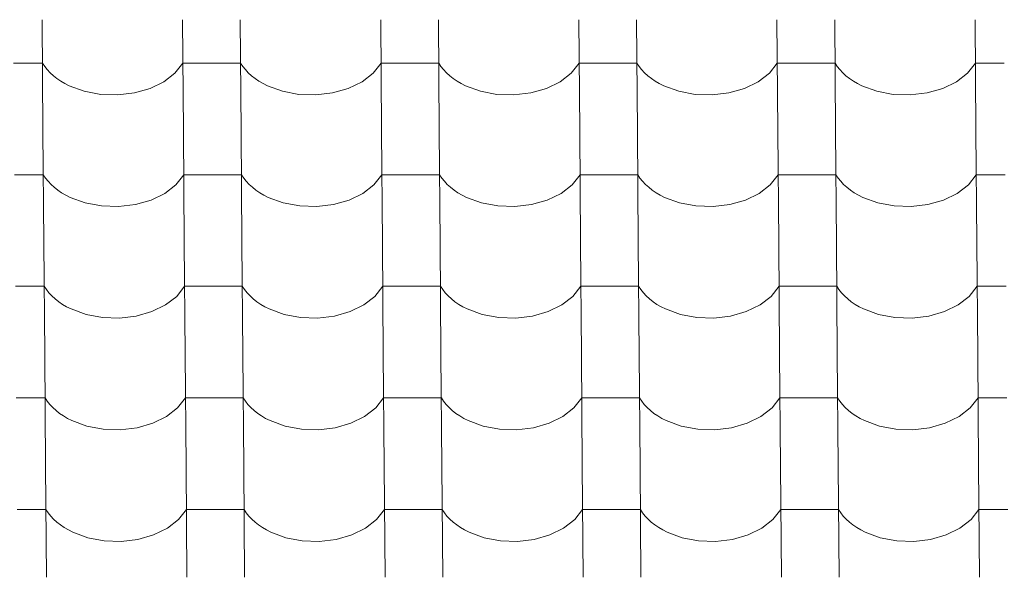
# Model space of a CAD drawing. Header units: millimetres. Extents: x -27785 to 104762, y -947 to 11132.
# Tile 115 of 146: x -5530 to -4710, y 8527 to 8991. Entities that reach past the tile are written whole.
import ezdxf

# ---------------------------------------------------------------- set-up
doc = ezdxf.new("R2010")
doc.units = ezdxf.units.MM
doc.header["$MEASUREMENT"] = 0
doc.layers.add('POHLED JIŽNÍ_1_Bourané_Výplně - Povrchové', color=7, linetype='Continuous')
doc.layers.add('POHLED JIŽNÍ_1_Konstrukce - nosné', color=7, linetype='Continuous')

# ---------------------------------------------------------------- blocks, each defined once
blk = doc.blocks.new('*X2', base_point=(-29303.7, -27473.93))
at = {"layer": 'POHLED JIŽNÍ_1_Bourané_Výplně - Povrchové', "color": 7, "linetype": 'Continuous', "lineweight": 13}
for p, q in [((-5511.25, 8991.3), (-5510.53, 8898.62)), ((-5394.29, 8991.3), (-5393.57, 8898.62)), ((-5346.25, 8991.3), (-5345.53, 8898.62)), ((-5229.29, 8991.3), (-5228.57, 8898.62)), ((-5181.26, 8991.3), (-5180.54, 8898.62)), ((-5064.29, 8991.3), (-5063.57, 8898.62)), ((-5016.26, 8991.3), (-5015.54, 8898.62)), ((-4899.3, 8991.3), (-4898.58, 8898.62)), ((-4851.26, 8991.3), (-4850.54, 8898.62)), ((-4734.3, 8991.3), (-4733.58, 8898.62)), ((-5510.97, 8955.14), (-5534.98, 8955.14)), ((-5510.97, 8955.14), (-5509.12, 8952.35)), ((-5400.61, 8946.75), (-5394.01, 8955.14)), ((-5369.99, 8955.14), (-5394.01, 8955.14)), ((-5345.97, 8955.14), (-5369.99, 8955.14)), ((-5345.97, 8955.14), (-5344.13, 8952.35)), ((-5235.61, 8946.75), (-5229.01, 8955.14)), ((-5204.99, 8955.14), (-5229.01, 8955.14)), ((-5180.98, 8955.14), (-5204.99, 8955.14)), ((-5180.98, 8955.14), (-5179.13, 8952.35)), ((-5070.62, 8946.75), (-5064.01, 8955.14)), ((-5040, 8955.14), (-5064.01, 8955.14)), ((-5015.98, 8955.14), (-5040, 8955.14)), ((-5015.98, 8955.14), (-5014.13, 8952.35)), ((-4905.62, 8946.75), (-4899.02, 8955.14)), ((-4875, 8955.14), (-4899.02, 8955.14)), ((-4850.98, 8955.14), (-4875, 8955.14)), ((-4850.98, 8955.14), (-4849.14, 8952.35)), ((-4740.62, 8946.75), (-4734.02, 8955.14)), ((-4710, 8955.14), (-4734.02, 8955.14)), ((-5509.12, 8952.35), (-5506.98, 8949.65)), ((-5506.98, 8949.65), (-5504.55, 8947.06)), ((-5504.55, 8947.06), (-5501.85, 8944.6)), ((-5409.86, 8939.58), (-5400.61, 8946.75)), ((-5344.13, 8952.35), (-5341.98, 8949.65)), ((-5341.98, 8949.65), (-5339.56, 8947.06)), ((-5339.56, 8947.06), (-5336.86, 8944.6)), ((-5244.87, 8939.58), (-5235.61, 8946.75)), ((-5179.13, 8952.35), (-5176.99, 8949.65)), ((-5176.99, 8949.65), (-5174.56, 8947.06)), ((-5174.56, 8947.06), (-5171.86, 8944.6)), ((-5079.87, 8939.58), (-5070.62, 8946.75)), ((-5014.13, 8952.35), (-5011.99, 8949.65)), ((-5011.99, 8949.65), (-5009.56, 8947.06)), ((-5009.56, 8947.06), (-5006.86, 8944.6)), ((-4914.87, 8939.58), (-4905.62, 8946.75)), ((-4849.14, 8952.35), (-4847, 8949.65)), ((-4847, 8949.65), (-4844.57, 8947.06)), ((-4844.57, 8947.06), (-4841.87, 8944.6)), ((-4749.88, 8939.58), (-4740.62, 8946.75)), ((-5501.85, 8944.6), (-5498.89, 8942.27)), ((-5498.89, 8942.27), (-5495.69, 8940.09)), ((-5495.69, 8940.09), (-5492.26, 8938.07)), ((-5492.26, 8938.07), (-5488.63, 8936.23)), ((-5421.3, 8933.99), (-5409.86, 8939.58)), ((-5336.86, 8944.6), (-5333.9, 8942.27)), ((-5333.9, 8942.27), (-5330.7, 8940.09)), ((-5330.7, 8940.09), (-5327.27, 8938.07)), ((-5327.27, 8938.07), (-5323.63, 8936.23)), ((-5256.3, 8933.99), (-5244.87, 8939.58)), ((-5171.86, 8944.6), (-5168.9, 8942.27)), ((-5168.9, 8942.27), (-5165.7, 8940.09)), ((-5165.7, 8940.09), (-5162.27, 8938.07)), ((-5162.27, 8938.07), (-5158.64, 8936.23)), ((-5091.3, 8933.99), (-5079.87, 8939.58)), ((-5006.86, 8944.6), (-5003.9, 8942.27)), ((-5003.9, 8942.27), (-5000.7, 8940.09)), ((-5000.7, 8940.09), (-4997.28, 8938.07)), ((-4997.28, 8938.07), (-4993.64, 8936.23)), ((-4926.31, 8933.99), (-4914.87, 8939.58)), ((-4841.87, 8944.6), (-4838.91, 8942.27)), ((-4838.91, 8942.27), (-4835.71, 8940.09)), ((-4835.71, 8940.09), (-4832.28, 8938.07)), ((-4832.28, 8938.07), (-4828.64, 8936.23)), ((-4761.31, 8933.99), (-4749.88, 8939.58)), ((-5488.63, 8936.23), (-5476.15, 8931.65)), ((-5476.15, 8931.65), (-5462.47, 8929.07)), ((-5462.47, 8929.07), (-5448.29, 8928.6)), ((-5448.29, 8928.6), (-5434.33, 8930.27)), ((-5434.33, 8930.27), (-5421.3, 8933.99)), ((-5323.63, 8936.23), (-5311.15, 8931.65)), ((-5311.15, 8931.65), (-5297.47, 8929.07)), ((-5297.47, 8929.07), (-5283.29, 8928.6)), ((-5283.29, 8928.6), (-5269.33, 8930.27)), ((-5269.33, 8930.27), (-5256.3, 8933.99)), ((-5158.64, 8936.23), (-5146.16, 8931.65)), ((-5146.16, 8931.65), (-5132.48, 8929.07)), ((-5132.48, 8929.07), (-5118.3, 8928.6)), ((-5118.3, 8928.6), (-5104.33, 8930.27)), ((-5104.33, 8930.27), (-5091.3, 8933.99)), ((-4993.64, 8936.23), (-4981.16, 8931.65)), ((-4981.16, 8931.65), (-4967.48, 8929.07)), ((-4967.48, 8929.07), (-4953.3, 8928.6)), ((-4953.3, 8928.6), (-4939.34, 8930.27)), ((-4939.34, 8930.27), (-4926.31, 8933.99)), ((-4828.64, 8936.23), (-4816.16, 8931.65)), ((-4816.16, 8931.65), (-4802.49, 8929.07)), ((-4802.49, 8929.07), (-4788.3, 8928.6)), ((-4788.3, 8928.6), (-4774.34, 8930.27)), ((-4774.34, 8930.27), (-4761.31, 8933.99)), ((-5510.52, 8898.29), (-5509.8, 8805.61)), ((-5393.56, 8898.29), (-5392.84, 8805.61)), ((-5345.53, 8898.29), (-5344.81, 8805.61)), ((-5228.57, 8898.29), (-5227.85, 8805.61)), ((-5180.53, 8898.29), (-5179.81, 8805.61)), ((-5063.57, 8898.29), (-5062.85, 8805.61)), ((-5015.54, 8898.29), (-5014.82, 8805.61)), ((-4898.58, 8898.29), (-4897.85, 8805.61)), ((-4850.54, 8898.29), (-4849.82, 8805.61)), ((-4733.58, 8898.29), (-4732.86, 8805.61)), ((-5510.24, 8862.13), (-5534.26, 8862.13)), ((-5510.24, 8862.13), (-5508.4, 8859.34)), ((-5508.4, 8859.34), (-5506.26, 8856.64)), ((-5506.26, 8856.64), (-5503.83, 8854.05)), ((-5399.88, 8853.74), (-5393.28, 8862.13)), ((-5369.26, 8862.13), (-5393.28, 8862.13)), ((-5345.25, 8862.13), (-5369.26, 8862.13)), ((-5345.25, 8862.13), (-5343.4, 8859.34)), ((-5343.4, 8859.34), (-5341.26, 8856.64)), ((-5341.26, 8856.64), (-5338.83, 8854.05)), ((-5234.89, 8853.74), (-5228.29, 8862.13)), ((-5204.27, 8862.13), (-5228.29, 8862.13)), ((-5180.25, 8862.13), (-5204.27, 8862.13)), ((-5180.25, 8862.13), (-5178.41, 8859.34)), ((-5178.41, 8859.34), (-5176.26, 8856.64)), ((-5176.26, 8856.64), (-5173.84, 8854.05)), ((-5069.89, 8853.74), (-5063.29, 8862.13)), ((-5039.27, 8862.13), (-5063.29, 8862.13)), ((-5015.26, 8862.13), (-5039.27, 8862.13)), ((-5015.26, 8862.13), (-5013.41, 8859.34)), ((-5013.41, 8859.34), (-5011.27, 8856.64)), ((-5011.27, 8856.64), (-5008.84, 8854.05)), ((-4904.9, 8853.74), (-4898.29, 8862.13)), ((-4874.28, 8862.13), (-4898.29, 8862.13)), ((-4850.26, 8862.13), (-4874.28, 8862.13)), ((-4850.26, 8862.13), (-4848.41, 8859.34)), ((-4848.41, 8859.34), (-4846.27, 8856.64)), ((-4846.27, 8856.64), (-4843.84, 8854.05)), ((-4739.9, 8853.74), (-4733.3, 8862.13)), ((-4709.28, 8862.13), (-4733.3, 8862.13)), ((-5503.83, 8854.05), (-5501.13, 8851.59)), ((-5501.13, 8851.59), (-5498.17, 8849.26)), ((-5498.17, 8849.26), (-5494.97, 8847.08)), ((-5494.97, 8847.08), (-5491.54, 8845.07)), ((-5409.14, 8846.57), (-5399.88, 8853.74)), ((-5338.83, 8854.05), (-5336.13, 8851.59)), ((-5336.13, 8851.59), (-5333.17, 8849.26)), ((-5333.17, 8849.26), (-5329.97, 8847.08)), ((-5329.97, 8847.08), (-5326.54, 8845.07)), ((-5244.14, 8846.57), (-5234.89, 8853.74)), ((-5173.84, 8854.05), (-5171.14, 8851.59)), ((-5171.14, 8851.59), (-5168.18, 8849.26)), ((-5168.18, 8849.26), (-5164.98, 8847.08)), ((-5164.98, 8847.08), (-5161.55, 8845.07)), ((-5079.15, 8846.57), (-5069.89, 8853.74)), ((-5008.84, 8854.05), (-5006.14, 8851.59)), ((-5006.14, 8851.59), (-5003.18, 8849.26)), ((-5003.18, 8849.26), (-4999.98, 8847.08)), ((-4999.98, 8847.08), (-4996.55, 8845.07)), ((-4914.15, 8846.57), (-4904.9, 8853.74)), ((-4843.84, 8854.05), (-4841.14, 8851.59)), ((-4841.14, 8851.59), (-4838.19, 8849.26)), ((-4838.19, 8849.26), (-4834.98, 8847.08)), ((-4834.98, 8847.08), (-4831.56, 8845.07)), ((-4749.15, 8846.57), (-4739.9, 8853.74)), ((-5491.54, 8845.07), (-5487.9, 8843.22)), ((-5487.9, 8843.22), (-5475.42, 8838.64)), ((-5433.6, 8837.26), (-5420.57, 8840.98)), ((-5420.57, 8840.98), (-5409.14, 8846.57)), ((-5326.54, 8845.07), (-5322.91, 8843.22)), ((-5322.91, 8843.22), (-5310.43, 8838.64)), ((-5268.61, 8837.26), (-5255.58, 8840.98)), ((-5255.58, 8840.98), (-5244.14, 8846.57)), ((-5161.55, 8845.07), (-5157.91, 8843.22)), ((-5157.91, 8843.22), (-5145.43, 8838.64)), ((-5103.61, 8837.26), (-5090.58, 8840.98)), ((-5090.58, 8840.98), (-5079.15, 8846.57)), ((-4996.55, 8845.07), (-4992.92, 8843.22)), ((-4992.92, 8843.22), (-4980.44, 8838.64)), ((-4938.61, 8837.26), (-4925.58, 8840.98)), ((-4925.58, 8840.98), (-4914.15, 8846.57)), ((-4831.56, 8845.07), (-4827.92, 8843.22)), ((-4827.92, 8843.22), (-4815.44, 8838.64)), ((-4773.62, 8837.26), (-4760.59, 8840.98)), ((-4760.59, 8840.98), (-4749.15, 8846.57)), ((-5475.42, 8838.64), (-5461.75, 8836.06)), ((-5461.75, 8836.06), (-5447.56, 8835.59)), ((-5447.56, 8835.59), (-5433.6, 8837.26)), ((-5310.43, 8838.64), (-5296.75, 8836.06)), ((-5296.75, 8836.06), (-5282.57, 8835.59)), ((-5282.57, 8835.59), (-5268.61, 8837.26)), ((-5145.43, 8838.64), (-5131.75, 8836.06)), ((-5131.75, 8836.06), (-5117.57, 8835.59)), ((-5117.57, 8835.59), (-5103.61, 8837.26)), ((-4980.44, 8838.64), (-4966.76, 8836.06)), ((-4966.76, 8836.06), (-4952.58, 8835.59)), ((-4952.58, 8835.59), (-4938.61, 8837.26)), ((-4815.44, 8838.64), (-4801.76, 8836.06)), ((-4801.76, 8836.06), (-4787.58, 8835.59)), ((-4787.58, 8835.59), (-4773.62, 8837.26)), ((-5509.8, 8805.28), (-5509.08, 8712.6)), ((-5392.84, 8805.28), (-5392.12, 8712.6)), ((-5344.81, 8805.28), (-5344.08, 8712.6)), ((-5227.84, 8805.28), (-5227.12, 8712.6)), ((-5179.81, 8805.28), (-5179.09, 8712.6)), ((-5062.85, 8805.28), (-5062.13, 8712.6)), ((-5014.81, 8805.28), (-5014.09, 8712.6)), ((-4897.85, 8805.28), (-4897.13, 8712.6)), ((-4849.82, 8805.28), (-4849.1, 8712.6)), ((-4732.86, 8805.28), (-4732.13, 8712.6)), ((-5509.52, 8769.12), (-5533.54, 8769.12)), ((-5509.52, 8769.12), (-5507.67, 8766.33)), ((-5507.67, 8766.33), (-5505.53, 8763.63)), ((-5399.16, 8760.73), (-5392.56, 8769.12)), ((-5368.54, 8769.12), (-5392.56, 8769.12)), ((-5344.52, 8769.12), (-5368.54, 8769.12)), ((-5344.52, 8769.12), (-5342.68, 8766.33)), ((-5342.68, 8766.33), (-5340.54, 8763.63)), ((-5234.16, 8760.73), (-5227.56, 8769.12)), ((-5203.54, 8769.12), (-5227.56, 8769.12)), ((-5179.53, 8769.12), (-5203.54, 8769.12)), ((-5179.53, 8769.12), (-5177.68, 8766.33)), ((-5177.68, 8766.33), (-5175.54, 8763.63)), ((-5069.17, 8760.73), (-5062.57, 8769.12)), ((-5038.55, 8769.12), (-5062.57, 8769.12)), ((-5014.53, 8769.12), (-5038.55, 8769.12)), ((-5014.53, 8769.12), (-5012.69, 8766.33)), ((-5012.69, 8766.33), (-5010.54, 8763.63)), ((-4904.17, 8760.73), (-4897.57, 8769.12)), ((-4873.55, 8769.12), (-4897.57, 8769.12)), ((-4849.54, 8769.12), (-4873.55, 8769.12)), ((-4849.54, 8769.12), (-4847.69, 8766.33)), ((-4847.69, 8766.33), (-4845.55, 8763.63)), ((-4739.18, 8760.73), (-4732.57, 8769.12)), ((-4708.56, 8769.12), (-4732.57, 8769.12)), ((-5505.53, 8763.63), (-5503.1, 8761.04)), ((-5503.1, 8761.04), (-5500.4, 8758.58)), ((-5500.4, 8758.58), (-5497.45, 8756.25)), ((-5408.41, 8753.56), (-5399.16, 8760.73)), ((-5340.54, 8763.63), (-5338.11, 8761.04)), ((-5338.11, 8761.04), (-5335.41, 8758.58)), ((-5335.41, 8758.58), (-5332.45, 8756.25)), ((-5243.42, 8753.56), (-5234.16, 8760.73)), ((-5175.54, 8763.63), (-5173.11, 8761.04)), ((-5173.11, 8761.04), (-5170.41, 8758.58)), ((-5170.41, 8758.58), (-5167.45, 8756.25)), ((-5078.42, 8753.56), (-5069.17, 8760.73)), ((-5010.54, 8763.63), (-5008.12, 8761.04)), ((-5008.12, 8761.04), (-5005.42, 8758.58)), ((-5005.42, 8758.58), (-5002.46, 8756.25)), ((-4913.43, 8753.56), (-4904.17, 8760.73)), ((-4845.55, 8763.63), (-4843.12, 8761.04)), ((-4843.12, 8761.04), (-4840.42, 8758.58)), ((-4840.42, 8758.58), (-4837.46, 8756.25)), ((-4748.43, 8753.56), (-4739.18, 8760.73)), ((-5497.45, 8756.25), (-5494.24, 8754.07)), ((-5494.24, 8754.07), (-5490.82, 8752.06)), ((-5490.82, 8752.06), (-5487.18, 8750.21)), ((-5487.18, 8750.21), (-5474.7, 8745.64)), ((-5419.85, 8747.97), (-5408.41, 8753.56)), ((-5332.45, 8756.25), (-5329.25, 8754.07)), ((-5329.25, 8754.07), (-5325.82, 8752.06)), ((-5325.82, 8752.06), (-5322.18, 8750.21)), ((-5322.18, 8750.21), (-5309.71, 8745.64)), ((-5254.85, 8747.97), (-5243.42, 8753.56)), ((-5167.45, 8756.25), (-5164.25, 8754.07)), ((-5164.25, 8754.07), (-5160.82, 8752.06)), ((-5160.82, 8752.06), (-5157.19, 8750.21)), ((-5157.19, 8750.21), (-5144.71, 8745.64)), ((-5089.86, 8747.97), (-5078.42, 8753.56)), ((-5002.46, 8756.25), (-4999.26, 8754.07)), ((-4999.26, 8754.07), (-4995.83, 8752.06)), ((-4995.83, 8752.06), (-4992.19, 8750.21)), ((-4992.19, 8750.21), (-4979.71, 8745.64)), ((-4924.86, 8747.97), (-4913.43, 8753.56)), ((-4837.46, 8756.25), (-4834.26, 8754.07)), ((-4834.26, 8754.07), (-4830.83, 8752.06)), ((-4830.83, 8752.06), (-4827.2, 8750.21)), ((-4827.2, 8750.21), (-4814.72, 8745.64)), ((-4759.86, 8747.97), (-4748.43, 8753.56)), ((-5474.7, 8745.64), (-5461.02, 8743.05)), ((-5461.02, 8743.05), (-5446.84, 8742.58)), ((-5446.84, 8742.58), (-5432.88, 8744.25)), ((-5432.88, 8744.25), (-5419.85, 8747.97)), ((-5309.71, 8745.64), (-5296.03, 8743.05)), ((-5296.03, 8743.05), (-5281.84, 8742.58)), ((-5281.84, 8742.58), (-5267.88, 8744.25)), ((-5267.88, 8744.25), (-5254.85, 8747.97)), ((-5144.71, 8745.64), (-5131.03, 8743.05)), ((-5131.03, 8743.05), (-5116.85, 8742.58)), ((-5116.85, 8742.58), (-5102.89, 8744.25)), ((-5102.89, 8744.25), (-5089.86, 8747.97)), ((-4979.71, 8745.64), (-4966.03, 8743.05)), ((-4966.03, 8743.05), (-4951.85, 8742.58)), ((-4951.85, 8742.58), (-4937.89, 8744.25)), ((-4937.89, 8744.25), (-4924.86, 8747.97)), ((-4814.72, 8745.64), (-4801.04, 8743.05)), ((-4801.04, 8743.05), (-4786.86, 8742.58)), ((-4786.86, 8742.58), (-4772.89, 8744.25)), ((-4772.89, 8744.25), (-4759.86, 8747.97)), ((-5509.08, 8712.27), (-5508.36, 8619.59)), ((-5392.12, 8712.27), (-5391.39, 8619.59)), ((-5344.08, 8712.27), (-5343.36, 8619.59)), ((-5227.12, 8712.27), (-5226.4, 8619.59)), ((-5179.09, 8712.27), (-5178.36, 8619.59)), ((-5062.12, 8712.27), (-5061.4, 8619.59)), ((-5014.09, 8712.27), (-5013.37, 8619.59)), ((-4897.13, 8712.27), (-4896.41, 8619.59)), ((-4849.09, 8712.27), (-4848.37, 8619.59)), ((-4732.13, 8712.27), (-4731.41, 8619.59)), ((-5508.8, 8676.11), (-5532.81, 8676.11)), ((-5508.8, 8676.11), (-5506.95, 8673.32)), ((-5398.44, 8667.73), (-5391.83, 8676.11)), ((-5367.82, 8676.11), (-5391.83, 8676.11)), ((-5343.8, 8676.11), (-5367.82, 8676.11)), ((-5343.8, 8676.11), (-5341.95, 8673.32)), ((-5233.44, 8667.73), (-5226.84, 8676.11)), ((-5202.82, 8676.11), (-5226.84, 8676.11)), ((-5178.8, 8676.11), (-5202.82, 8676.11)), ((-5178.8, 8676.11), (-5176.96, 8673.32)), ((-5068.45, 8667.73), (-5061.84, 8676.11)), ((-5037.83, 8676.11), (-5061.84, 8676.11)), ((-5013.81, 8676.11), (-5037.83, 8676.11)), ((-5013.81, 8676.11), (-5011.96, 8673.32)), ((-4903.45, 8667.73), (-4896.85, 8676.11)), ((-4872.83, 8676.11), (-4896.85, 8676.11)), ((-4848.81, 8676.11), (-4872.83, 8676.11)), ((-4848.81, 8676.11), (-4846.97, 8673.32)), ((-4738.45, 8667.73), (-4731.85, 8676.11)), ((-4707.83, 8676.11), (-4731.85, 8676.11)), ((-5506.95, 8673.32), (-5504.81, 8670.62)), ((-5504.81, 8670.62), (-5502.38, 8668.03)), ((-5502.38, 8668.03), (-5499.68, 8665.57)), ((-5407.69, 8660.55), (-5398.44, 8667.73)), ((-5341.95, 8673.32), (-5339.81, 8670.62)), ((-5339.81, 8670.62), (-5337.38, 8668.03)), ((-5337.38, 8668.03), (-5334.68, 8665.57)), ((-5242.7, 8660.55), (-5233.44, 8667.73)), ((-5176.96, 8673.32), (-5174.82, 8670.62)), ((-5174.82, 8670.62), (-5172.39, 8668.03)), ((-5172.39, 8668.03), (-5169.69, 8665.57)), ((-5077.7, 8660.55), (-5068.45, 8667.73)), ((-5011.96, 8673.32), (-5009.82, 8670.62)), ((-5009.82, 8670.62), (-5007.39, 8668.03)), ((-5007.39, 8668.03), (-5004.69, 8665.57)), ((-4912.7, 8660.55), (-4903.45, 8667.73)), ((-4846.97, 8673.32), (-4844.82, 8670.62)), ((-4844.82, 8670.62), (-4842.4, 8668.03)), ((-4842.4, 8668.03), (-4839.7, 8665.57)), ((-4747.71, 8660.55), (-4738.45, 8667.73)), ((-5499.68, 8665.57), (-5496.72, 8663.24)), ((-5496.72, 8663.24), (-5493.52, 8661.07)), ((-5493.52, 8661.07), (-5490.09, 8659.05)), ((-5490.09, 8659.05), (-5486.46, 8657.2)), ((-5419.12, 8654.96), (-5407.69, 8660.55)), ((-5334.68, 8665.57), (-5331.73, 8663.24)), ((-5331.73, 8663.24), (-5328.52, 8661.07)), ((-5328.52, 8661.07), (-5325.1, 8659.05)), ((-5325.1, 8659.05), (-5321.46, 8657.2)), ((-5254.13, 8654.96), (-5242.7, 8660.55)), ((-5169.69, 8665.57), (-5166.73, 8663.24)), ((-5166.73, 8663.24), (-5163.53, 8661.07)), ((-5163.53, 8661.07), (-5160.1, 8659.05)), ((-5160.1, 8659.05), (-5156.46, 8657.2)), ((-5089.13, 8654.96), (-5077.7, 8660.55)), ((-5004.69, 8665.57), (-5001.73, 8663.24)), ((-5001.73, 8663.24), (-4998.53, 8661.07)), ((-4998.53, 8661.07), (-4995.1, 8659.05)), ((-4995.1, 8659.05), (-4991.47, 8657.2)), ((-4924.14, 8654.96), (-4912.7, 8660.55)), ((-4839.7, 8665.57), (-4836.74, 8663.24)), ((-4836.74, 8663.24), (-4833.54, 8661.07)), ((-4833.54, 8661.07), (-4830.11, 8659.05)), ((-4830.11, 8659.05), (-4826.47, 8657.2)), ((-4759.14, 8654.96), (-4747.71, 8660.55)), ((-5486.46, 8657.2), (-5473.98, 8652.63)), ((-5473.98, 8652.63), (-5460.3, 8650.04)), ((-5446.12, 8649.57), (-5432.15, 8651.24)), ((-5432.15, 8651.24), (-5419.12, 8654.96)), ((-5321.46, 8657.2), (-5308.98, 8652.63)), ((-5308.98, 8652.63), (-5295.3, 8650.04)), ((-5281.12, 8649.57), (-5267.16, 8651.24)), ((-5267.16, 8651.24), (-5254.13, 8654.96)), ((-5156.46, 8657.2), (-5143.99, 8652.63)), ((-5143.99, 8652.63), (-5130.31, 8650.04)), ((-5116.12, 8649.57), (-5102.16, 8651.24)), ((-5102.16, 8651.24), (-5089.13, 8654.96)), ((-4991.47, 8657.2), (-4978.99, 8652.63)), ((-4978.99, 8652.63), (-4965.31, 8650.04)), ((-4951.13, 8649.57), (-4937.17, 8651.24)), ((-4937.17, 8651.24), (-4924.14, 8654.96)), ((-4826.47, 8657.2), (-4813.99, 8652.63)), ((-4813.99, 8652.63), (-4800.31, 8650.04)), ((-4786.13, 8649.57), (-4772.17, 8651.24)), ((-4772.17, 8651.24), (-4759.14, 8654.96)), ((-5460.3, 8650.04), (-5446.12, 8649.57)), ((-5295.3, 8650.04), (-5281.12, 8649.57)), ((-5130.31, 8650.04), (-5116.12, 8649.57)), ((-4965.31, 8650.04), (-4951.13, 8649.57)), ((-4800.31, 8650.04), (-4786.13, 8649.57)), ((-5508.35, 8619.26), (-5507.63, 8526.58)), ((-5391.39, 8619.26), (-5390.67, 8526.58)), ((-5343.36, 8619.26), (-5342.64, 8526.58)), ((-5226.4, 8619.26), (-5225.68, 8526.58)), ((-5178.36, 8619.26), (-5177.64, 8526.58)), ((-5061.4, 8619.26), (-5060.68, 8526.58)), ((-5013.37, 8619.26), (-5012.64, 8526.58)), ((-4896.4, 8619.26), (-4895.68, 8526.58)), ((-4848.37, 8619.26), (-4847.65, 8526.58)), ((-4731.41, 8619.26), (-4730.69, 8526.58)), ((-5508.07, 8583.1), (-5532.09, 8583.1)), ((-5508.07, 8583.1), (-5506.23, 8580.31)), ((-5506.23, 8580.31), (-5504.08, 8577.61)), ((-5504.08, 8577.61), (-5501.66, 8575.03)), ((-5397.71, 8574.72), (-5391.11, 8583.1)), ((-5367.09, 8583.1), (-5391.11, 8583.1)), ((-5343.08, 8583.1), (-5367.09, 8583.1)), ((-5343.08, 8583.1), (-5341.23, 8580.31)), ((-5341.23, 8580.31), (-5339.09, 8577.61)), ((-5339.09, 8577.61), (-5336.66, 8575.03)), ((-5232.72, 8574.72), (-5226.11, 8583.1)), ((-5202.1, 8583.1), (-5226.11, 8583.1)), ((-5178.08, 8583.1), (-5202.1, 8583.1)), ((-5178.08, 8583.1), (-5176.23, 8580.31)), ((-5176.23, 8580.31), (-5174.09, 8577.61)), ((-5174.09, 8577.61), (-5171.67, 8575.03)), ((-5067.72, 8574.72), (-5061.12, 8583.1)), ((-5037.1, 8583.1), (-5061.12, 8583.1)), ((-5013.08, 8583.1), (-5037.1, 8583.1)), ((-5013.08, 8583.1), (-5011.24, 8580.31)), ((-5011.24, 8580.31), (-5009.1, 8577.61)), ((-5009.1, 8577.61), (-5006.67, 8575.03)), ((-4902.73, 8574.72), (-4896.12, 8583.1)), ((-4872.11, 8583.1), (-4896.12, 8583.1)), ((-4848.09, 8583.1), (-4872.11, 8583.1)), ((-4848.09, 8583.1), (-4846.24, 8580.31)), ((-4846.24, 8580.31), (-4844.1, 8577.61)), ((-4844.1, 8577.61), (-4841.67, 8575.03)), ((-4737.73, 8574.72), (-4731.13, 8583.1)), ((-4707.11, 8583.1), (-4731.13, 8583.1)), ((-5501.66, 8575.03), (-5498.96, 8572.56)), ((-5498.96, 8572.56), (-5496, 8570.24)), ((-5496, 8570.24), (-5492.8, 8568.06)), ((-5406.97, 8567.54), (-5397.71, 8574.72)), ((-5336.66, 8575.03), (-5333.96, 8572.56)), ((-5333.96, 8572.56), (-5331, 8570.24)), ((-5331, 8570.24), (-5327.8, 8568.06)), ((-5241.97, 8567.54), (-5232.72, 8574.72)), ((-5171.67, 8575.03), (-5168.96, 8572.56)), ((-5168.96, 8572.56), (-5166.01, 8570.24)), ((-5166.01, 8570.24), (-5162.8, 8568.06)), ((-5076.98, 8567.54), (-5067.72, 8574.72)), ((-5006.67, 8575.03), (-5003.97, 8572.56)), ((-5003.97, 8572.56), (-5001.01, 8570.24)), ((-5001.01, 8570.24), (-4997.81, 8568.06)), ((-4911.98, 8567.54), (-4902.73, 8574.72)), ((-4841.67, 8575.03), (-4838.97, 8572.56)), ((-4838.97, 8572.56), (-4836.01, 8570.24)), ((-4836.01, 8570.24), (-4832.81, 8568.06)), ((-4746.98, 8567.54), (-4737.73, 8574.72)), ((-5492.8, 8568.06), (-5489.37, 8566.04)), ((-5489.37, 8566.04), (-5485.73, 8564.19)), ((-5485.73, 8564.19), (-5473.25, 8559.62)), ((-5431.43, 8558.23), (-5418.4, 8561.95)), ((-5418.4, 8561.95), (-5406.97, 8567.54)), ((-5327.8, 8568.06), (-5324.37, 8566.04)), ((-5324.37, 8566.04), (-5320.74, 8564.19)), ((-5320.74, 8564.19), (-5308.26, 8559.62)), ((-5266.43, 8558.23), (-5253.4, 8561.95)), ((-5253.4, 8561.95), (-5241.97, 8567.54)), ((-5162.8, 8568.06), (-5159.38, 8566.04)), ((-5159.38, 8566.04), (-5155.74, 8564.19)), ((-5155.74, 8564.19), (-5143.26, 8559.62)), ((-5101.44, 8558.23), (-5088.41, 8561.95)), ((-5088.41, 8561.95), (-5076.98, 8567.54)), ((-4997.81, 8568.06), (-4994.38, 8566.04)), ((-4994.38, 8566.04), (-4990.75, 8564.19)), ((-4990.75, 8564.19), (-4978.27, 8559.62)), ((-4936.44, 8558.23), (-4923.41, 8561.95)), ((-4923.41, 8561.95), (-4911.98, 8567.54)), ((-4832.81, 8568.06), (-4829.38, 8566.04)), ((-4829.38, 8566.04), (-4825.75, 8564.19)), ((-4825.75, 8564.19), (-4813.27, 8559.62)), ((-4771.45, 8558.23), (-4758.42, 8561.95)), ((-4758.42, 8561.95), (-4746.98, 8567.54)), ((-5473.25, 8559.62), (-5459.57, 8557.03)), ((-5459.57, 8557.03), (-5445.39, 8556.56)), ((-5445.39, 8556.56), (-5431.43, 8558.23)), ((-5308.26, 8559.62), (-5294.58, 8557.03)), ((-5294.58, 8557.03), (-5280.4, 8556.56)), ((-5280.4, 8556.56), (-5266.43, 8558.23)), ((-5143.26, 8559.62), (-5129.58, 8557.03)), ((-5129.58, 8557.03), (-5115.4, 8556.56)), ((-5115.4, 8556.56), (-5101.44, 8558.23)), ((-4978.27, 8559.62), (-4964.59, 8557.03)), ((-4964.59, 8557.03), (-4950.4, 8556.56)), ((-4950.4, 8556.56), (-4936.44, 8558.23)), ((-4813.27, 8559.62), (-4799.59, 8557.03)), ((-4799.59, 8557.03), (-4785.41, 8556.56)), ((-4785.41, 8556.56), (-4771.45, 8558.23))]:
    blk.add_line(p, q, dxfattribs=at)

msp = doc.modelspace()

# ---------------------------------------------------------------- block references
at = {"layer": 'POHLED JIŽNÍ_1_Konstrukce - nosné', "color": 9, "linetype": 'Continuous', "lineweight": 13}
msp.add_blockref('*X2', (-29303.7, -27473.93), dxfattribs=at)

doc.saveas('drawing.dxf')
